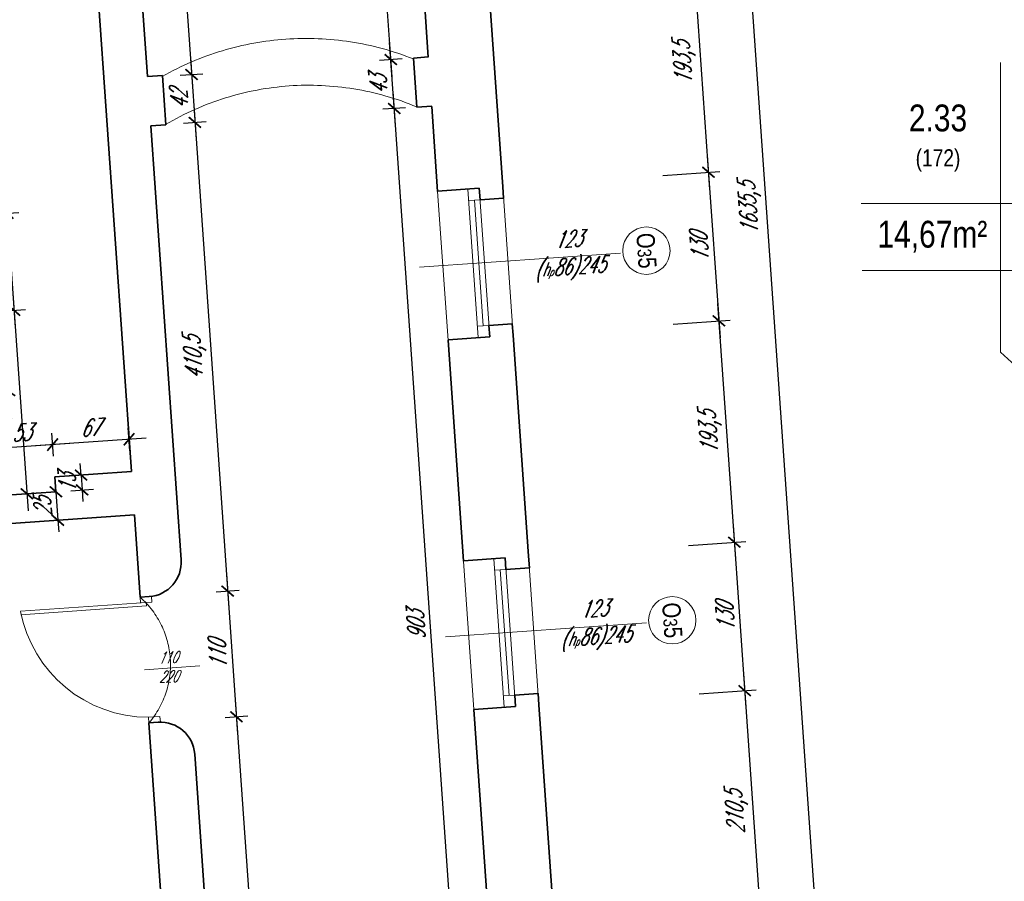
# Model space of a CAD drawing. Header units: millimetres. Extents: x 402 to 79005, y -7782 to 89952.
# Tile 88 of 256: x 22595 to 23455, y 22577 to 23330. Entities that reach past the tile are written whole.
import ezdxf

# ---------------------------------------------------------------- set-up
doc = ezdxf.new("R2010")
doc.units = ezdxf.units.MM
doc.header["$LTSCALE"] = 10
doc.linetypes.add('DASHED', pattern=[19.05, 12.7, -6.35])
doc.layers.get('0').update_dxf_attribs({"lineweight": 0})
doc.layers.get('Defpoints').update_dxf_attribs({"color": 253})
for name, color, linetype, lineweight in [('01 parter - ściany', 253, 'Continuous', 35), ('03-01_okna', 253, 'Continuous', 15), ('03_drzwi', 253, 'Continuous', 15), ('04-1_widok', 253, 'Continuous', 5), ('04-2_nad', 253, 'DASHED', 5), ('05-01_wymiary', 253, 'Continuous', 5), ('05-03_opis', 253, 'Continuous', 5)]:
    doc.layers.add(name, color=color, linetype=linetype, lineweight=lineweight)
doc.styles.add('ariel', font='ARIAL.TTF', dxfattribs={"width": 0.8})
doc.styles.add('ariel_wym', font='simplex.shx', dxfattribs={"width": 0.65, "oblique": 25})
doc.dimstyles.new('ariel 50', dxfattribs={"dimtxt": 15, "dimasz": 10, "dimexe": 10, "dimexo": 0, "dimgap": 5, "dimtad": 1, "dimdec": 1, "dimrnd": 0.5, "dimtxsty": 'ariel_wym', "dimblk": 'ARCHTICK', "dimcen": 2.5, "dimdle": 15, "dimazin": 0, "dimtfac": 1, "dimtdec": 1, "dimtix": 1, "dimtmove": 0, "dimatfit": 3, "dimldrblk": 'DOT', "dimfxl": 0, "dimarcsym": 0})
doc.dimstyles.new('ariel 50 wnętrze', dxfattribs={"dimtxt": 15, "dimasz": 10, "dimexe": 10, "dimexo": 0, "dimgap": 5, "dimtad": 1, "dimdec": 1, "dimrnd": 0.5, "dimtxsty": 'ariel_wym', "dimblk": 'ARCHTICK', "dimcen": 2.5, "dimdle": 15, "dimazin": 0, "dimtfac": 1, "dimtdec": 1, "dimtix": 1, "dimtmove": 0, "dimatfit": 3, "dimldrblk": 'DOT', "dimfxl": 0, "dimarcsym": 0})

# ---------------------------------------------------------------- blocks, each defined once
blk = doc.blocks.new('_ArchTick')
at = {"color": 0, "linetype": 'ByBlock', "const_width": 0.15}
blk.add_lwpolyline([(-0.5, -0.5), (0.5, 0.5)], dxfattribs=at)
blk = doc.blocks.new('*D1944')
at = {"layer": '05-01_wymiary', "color": 0, "lineweight": -2}
for p, q in [((23182.33, 23404.29), (23197.9, 23181.58)), ((23143.47, 23386.54), (23193.35, 23390.03)), ((23156.96, 23193.76), (23206.83, 23197.24))]:
    blk.add_line(p, q, dxfattribs=at)
at = {"layer": 'Defpoints', "color": 0}
for p in [(22946.77, 23372.79), (23196.86, 23196.55), (22960.25, 23180)]:
    blk.add_point(p, dxfattribs=at)
at = {"layer": '05-01_wymiary', "color": 0, "lineweight": -2, "xscale": 10, "yscale": 10, "zscale": 10}
for p, rotation in [((23183.38, 23389.33), 94.00000000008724), ((23196.86, 23196.55), 274.0000000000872)]:
    blk.add_blockref('_ArchTick', p, dxfattribs=dict(at, rotation=rotation))
at = {"layer": '05-01_wymiary', "color": 0, "insert": (23176.22, 23291.97), "char_height": 15, "attachment_point": 5, "rotation": 94, "style": 'ariel_wym'}
blk.add_mtext('193,5', dxfattribs=at)
blk = doc.blocks.new('_Dot')
at = {"color": 0, "linetype": 'ByBlock', "lineweight": -2}
blk.add_line((-0.5, 0), (-1, 0), dxfattribs=at)
at = {"color": 0, "linetype": 'ByBlock', "const_width": 0.5}
blk.add_lwpolyline([(-0.25, 0, 1), (0.25, 0, 1)], format="xyb", close=True, dxfattribs=at)
blk = doc.blocks.new('*D1945')
at = {"layer": '05-01_wymiary', "color": 0, "lineweight": -2}
for p, q in [((23195.81, 23211.51), (23206.97, 23051.9)), ((23156.96, 23193.76), (23206.83, 23197.24)), ((23166.02, 23064.07), (23215.9, 23067.56))]:
    blk.add_line(p, q, dxfattribs=at)
at = {"layer": 'Defpoints', "color": 0}
for p in [(22960.25, 23180), (23205.93, 23066.86), (22969.32, 23050.32)]:
    blk.add_point(p, dxfattribs=at)
at = {"layer": '05-01_wymiary', "color": 0, "lineweight": -2, "xscale": 10, "yscale": 10, "zscale": 10}
for p, rotation in [((23196.86, 23196.55), 94.00000000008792), ((23205.93, 23066.86), 274.0000000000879)]:
    blk.add_blockref('_ArchTick', p, dxfattribs=dict(at, rotation=rotation))
at = {"layer": '05-01_wymiary', "color": 0, "insert": (23188.92, 23130.83), "char_height": 15, "attachment_point": 5, "rotation": 94, "style": 'ariel_wym'}
blk.add_mtext('130', dxfattribs=at)
blk = doc.blocks.new('*D1946')
at = {"layer": '05-01_wymiary', "color": 0, "lineweight": -2}
for p, q in [((23204.88, 23081.83), (23220.49, 22858.63)), ((23166.02, 23064.07), (23215.9, 23067.56)), ((23179.54, 22870.8), (23229.42, 22874.29))]:
    blk.add_line(p, q, dxfattribs=at)
at = {"layer": 'Defpoints', "color": 0}
for p in [(22969.32, 23050.32), (23219.44, 22873.59), (22982.83, 22857.04)]:
    blk.add_point(p, dxfattribs=at)
at = {"layer": '05-01_wymiary', "color": 0, "lineweight": -2, "xscale": 10, "yscale": 10, "zscale": 10}
for p, rotation in [((23205.93, 23066.86), 94.0000000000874), ((23219.44, 22873.59), 274.0000000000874)]:
    blk.add_blockref('_ArchTick', p, dxfattribs=dict(at, rotation=rotation))
at = {"layer": '05-01_wymiary', "color": 0, "insert": (23198.79, 22969.26), "char_height": 15, "attachment_point": 5, "rotation": 94, "style": 'ariel_wym'}
blk.add_mtext('193,5', dxfattribs=at)
blk = doc.blocks.new('*D1947')
at = {"layer": '05-01_wymiary', "color": 0, "lineweight": -2}
for p, q in [((23218.39, 22888.55), (23229.56, 22728.94)), ((23179.54, 22870.8), (23229.42, 22874.29)), ((23188.61, 22741.12), (23238.48, 22744.6))]:
    blk.add_line(p, q, dxfattribs=at)
at = {"layer": 'Defpoints', "color": 0}
for p in [(22982.83, 22857.04), (23228.51, 22743.91), (22991.9, 22727.36)]:
    blk.add_point(p, dxfattribs=at)
at = {"layer": '05-01_wymiary', "color": 0, "lineweight": -2, "xscale": 10, "yscale": 10, "zscale": 10}
for p, rotation in [((23219.44, 22873.59), 94.00000000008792), ((23228.51, 22743.91), 274.0000000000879)]:
    blk.add_blockref('_ArchTick', p, dxfattribs=dict(at, rotation=rotation))
at = {"layer": '05-01_wymiary', "color": 0, "insert": (23211.51, 22807.88), "char_height": 15, "attachment_point": 5, "rotation": 94, "style": 'ariel_wym'}
blk.add_mtext('130', dxfattribs=at)
blk = doc.blocks.new('*D1948')
at = {"layer": '05-01_wymiary', "color": 0, "lineweight": -2}
for p, q in [((23227.46, 22758.87), (23244.24, 22518.96)), ((23188.61, 22741.12), (23238.48, 22744.6)), ((23203.29, 22531.13), (23253.17, 22534.62))]:
    blk.add_line(p, q, dxfattribs=at)
at = {"layer": 'Defpoints', "color": 0}
for p in [(22991.9, 22727.36), (23243.19, 22533.92), (23006.58, 22517.37)]:
    blk.add_point(p, dxfattribs=at)
at = {"layer": '05-01_wymiary', "color": 0, "lineweight": -2, "xscale": 10, "yscale": 10, "zscale": 10}
for p, rotation in [((23228.51, 22743.91), 94.00000000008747), ((23243.19, 22533.92), 274.0000000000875)]:
    blk.add_blockref('_ArchTick', p, dxfattribs=dict(at, rotation=rotation))
at = {"layer": '05-01_wymiary', "color": 0, "insert": (23221.96, 22637.94), "char_height": 15, "attachment_point": 5, "rotation": 94, "style": 'ariel_wym'}
blk.add_mtext('210,5', dxfattribs=at)
blk = doc.blocks.new('*D1951')
at = {"layer": '05-01_wymiary', "color": 0, "lineweight": -2}
for p, q in [((23305.56, 22335.36), (23189.39, 23996.59)), ((23150.54, 23978.84), (23200.41, 23982.33)), ((23264.61, 22347.54), (23314.49, 22351.02))]:
    blk.add_line(p, q, dxfattribs=at)
at = {"layer": 'Defpoints', "color": 0}
for p in [(23190.44, 23981.63), (22962.45, 23965.69), (23076.52, 22334.38)]:
    blk.add_point(p, dxfattribs=at)
at = {"layer": '05-01_wymiary', "color": 0, "lineweight": -2, "xscale": 10, "yscale": 10, "zscale": 10}
for p, rotation in [((23190.44, 23981.63), 94.00000000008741), ((23304.51, 22350.33), 274.0000000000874)]:
    blk.add_blockref('_ArchTick', p, dxfattribs=dict(at, rotation=rotation))
at = {"layer": '05-01_wymiary', "color": 0, "insert": (23233.58, 23165.01), "char_height": 15, "attachment_point": 5, "rotation": 94, "style": 'ariel_wym'}
blk.add_mtext('1635,5', dxfattribs=at)
blk = doc.blocks.new('*D1953')
at = {"layer": '05-01_wymiary', "color": 0, "lineweight": -2}
for p, q in [((22986.38, 22336.27), (22921.28, 23267.18)), ((22932.3, 23252.92), (22912.35, 23251.52)), ((22995.31, 22351.93), (22975.35, 22350.53))]:
    blk.add_line(p, q, dxfattribs=at)
at = {"layer": 'Defpoints', "color": 0}
for p in [(22922.33, 23252.22), (22942.07, 23253.6), (23005.07, 22352.61)]:
    blk.add_point(p, dxfattribs=at)
at = {"layer": '05-01_wymiary', "color": 0, "lineweight": -2, "xscale": 10, "yscale": 10, "zscale": 10}
for p, rotation in [((22922.33, 23252.22), 94.00000000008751), ((22985.33, 22351.23), 274.0000000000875)]:
    blk.add_blockref('_ArchTick', p, dxfattribs=dict(at, rotation=rotation))
at = {"layer": '05-01_wymiary', "color": 0, "insert": (22941.36, 22800.85), "char_height": 15, "attachment_point": 5, "rotation": 94, "style": 'ariel_wym'}
blk.add_mtext('903', dxfattribs=at)
blk = doc.blocks.new('*D1954')
at = {"layer": '05-01_wymiary', "color": 0, "lineweight": -2}
for p, q in [((22923.37, 23237.26), (22918.29, 23309.89)), ((22929.32, 23295.63), (22909.36, 23294.23)), ((22932.3, 23252.92), (22912.35, 23251.52))]:
    blk.add_line(p, q, dxfattribs=at)
at = {"layer": 'Defpoints', "color": 0}
for p in [(22919.34, 23294.93), (22939.08, 23296.31), (22942.07, 23253.6)]:
    blk.add_point(p, dxfattribs=at)
at = {"layer": '05-01_wymiary', "color": 0, "lineweight": -2, "xscale": 10, "yscale": 10, "zscale": 10}
for p, rotation in [((22919.34, 23294.93), 94.00000000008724), ((22922.33, 23252.22), 274.0000000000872)]:
    blk.add_blockref('_ArchTick', p, dxfattribs=dict(at, rotation=rotation))
at = {"layer": '05-01_wymiary', "color": 0, "insert": (22908.36, 23272.7), "char_height": 15, "attachment_point": 5, "rotation": 94, "style": 'ariel_wym'}
blk.add_mtext('43', dxfattribs=at)
blk = doc.blocks.new('*D1955')
at = {"layer": '05-01_wymiary', "color": 0, "lineweight": -2}
for p, q in [((22920.39, 23279.96), (22852.58, 24249.6)), ((22863.61, 24235.33), (22843.65, 24233.94)), ((22929.32, 23295.63), (22909.36, 23294.23))]:
    blk.add_line(p, q, dxfattribs=at)
at = {"layer": 'Defpoints', "color": 0}
for p in [(22853.63, 24234.63), (22873.37, 24236.01), (22939.08, 23296.31)]:
    blk.add_point(p, dxfattribs=at)
at = {"layer": '05-01_wymiary', "color": 0, "lineweight": -2, "xscale": 10, "yscale": 10, "zscale": 10}
for p, rotation in [((22853.63, 24234.63), 94.00000000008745), ((22919.34, 23294.93), 274.0000000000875)]:
    blk.add_blockref('_ArchTick', p, dxfattribs=dict(at, rotation=rotation))
at = {"layer": '05-01_wymiary', "color": 0, "insert": (22874.02, 23763.91), "char_height": 15, "attachment_point": 5, "rotation": 94, "style": 'ariel_wym'}
blk.add_mtext('942', dxfattribs=at)
blk = doc.blocks.new('*D1984')
at = {"layer": '05-01_wymiary', "color": 0, "lineweight": -2}
for p, q in [((22715.88, 23701.73), (22746.29, 23266.98)), ((22706.96, 23686.07), (22726.91, 23687.46)), ((22735.26, 23281.24), (22755.21, 23282.64))]:
    blk.add_line(p, q, dxfattribs=at)
at = {"layer": 'Defpoints', "color": 0}
for p in [(22640.49, 23681.42), (22719.67, 23280.15), (22745.24, 23281.94)]:
    blk.add_point(p, dxfattribs=at)
at = {"layer": '05-01_wymiary', "color": 0, "lineweight": -2, "xscale": 10, "yscale": 10, "zscale": 10}
for p, rotation in [((22716.93, 23686.76), 94.0000000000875), ((22745.24, 23281.94), 274.0000000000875)]:
    blk.add_blockref('_ArchTick', p, dxfattribs=dict(at, rotation=rotation))
at = {"layer": '05-01_wymiary', "color": 0, "insert": (22718.62, 23483.48), "char_height": 15, "attachment_point": 5, "rotation": 94, "style": 'ariel_wym'}
blk.add_mtext('406', dxfattribs=at)
blk = doc.blocks.new('*D1985')
at = {"layer": '05-01_wymiary', "color": 0, "lineweight": -2}
for p, q in [((22744.19, 23296.9), (22749.21, 23225.14)), ((22735.26, 23281.24), (22755.21, 23282.64)), ((22738.19, 23239.41), (22758.14, 23240.8))]:
    blk.add_line(p, q, dxfattribs=at)
at = {"layer": 'Defpoints', "color": 0}
for p in [(22719.67, 23280.15), (22722.73, 23238.33), (22748.16, 23240.11)]:
    blk.add_point(p, dxfattribs=at)
at = {"layer": '05-01_wymiary', "color": 0, "lineweight": -2, "xscale": 10, "yscale": 10, "zscale": 10}
for p, rotation in [((22745.24, 23281.94), 94.00000000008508), ((22748.16, 23240.11), 274.000000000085)]:
    blk.add_blockref('_ArchTick', p, dxfattribs=dict(at, rotation=rotation))
at = {"layer": '05-01_wymiary', "color": 0, "insert": (22734.23, 23260.15), "char_height": 15, "attachment_point": 5, "rotation": 94, "style": 'ariel_wym'}
blk.add_mtext('42', dxfattribs=at)
blk = doc.blocks.new('*D1986')
at = {"layer": '05-01_wymiary', "color": 0, "lineweight": -2}
for p, q in [((22747.12, 23255.07), (22777.83, 22815.89)), ((22738.19, 23239.41), (22758.14, 23240.8)), ((22766.81, 22830.16), (22786.76, 22831.55))]:
    blk.add_line(p, q, dxfattribs=at)
at = {"layer": 'Defpoints', "color": 0}
for p in [(22722.73, 23238.33), (22776.78, 22830.85), (22700.34, 22825.51)]:
    blk.add_point(p, dxfattribs=at)
at = {"layer": '05-01_wymiary', "color": 0, "lineweight": -2, "xscale": 10, "yscale": 10, "zscale": 10}
for p, rotation in [((22748.16, 23240.11), 94.00000000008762), ((22776.78, 22830.85), 274.0000000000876)]:
    blk.add_blockref('_ArchTick', p, dxfattribs=dict(at, rotation=rotation))
at = {"layer": '05-01_wymiary', "color": 0, "insert": (22748.58, 23034.51), "char_height": 15, "attachment_point": 5, "rotation": 94, "style": 'ariel_wym'}
blk.add_mtext('410,5', dxfattribs=at)
blk = doc.blocks.new('*D1987')
at = {"layer": '05-01_wymiary', "color": 0, "lineweight": -2}
for p, q in [((22775.74, 22845.82), (22785.5, 22706.16)), ((22766.81, 22830.16), (22786.76, 22831.55)), ((22774.48, 22720.42), (22794.43, 22721.82))]:
    blk.add_line(p, q, dxfattribs=at)
at = {"layer": 'Defpoints', "color": 0}
for p in [(22700.34, 22825.51), (22784.45, 22721.12), (22708.02, 22715.78)]:
    blk.add_point(p, dxfattribs=at)
at = {"layer": '05-01_wymiary', "color": 0, "lineweight": -2, "xscale": 10, "yscale": 10, "zscale": 10}
for p, rotation in [((22776.78, 22830.85), 94.00000000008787), ((22784.45, 22721.12), 274.0000000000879)]:
    blk.add_blockref('_ArchTick', p, dxfattribs=dict(at, rotation=rotation))
at = {"layer": '05-01_wymiary', "color": 0, "insert": (22768.15, 22775.12), "char_height": 15, "attachment_point": 5, "rotation": 94, "style": 'ariel_wym'}
blk.add_mtext('110', dxfattribs=at)
blk = doc.blocks.new('*D1988')
at = {"layer": '05-01_wymiary', "color": 0, "lineweight": -2}
for p, q in [((22783.41, 22736.08), (22812.22, 22324.09)), ((22774.48, 22720.42), (22794.43, 22721.82)), ((22801.2, 22338.36), (22821.15, 22339.75))]:
    blk.add_line(p, q, dxfattribs=at)
at = {"layer": 'Defpoints', "color": 0}
for p in [(22708.02, 22715.78), (22785.61, 22337.27), (22811.17, 22339.05)]:
    blk.add_point(p, dxfattribs=at)
at = {"layer": '05-01_wymiary', "color": 0, "lineweight": -2, "xscale": 10, "yscale": 10, "zscale": 10}
for p, rotation in [((22784.45, 22721.12), 94.00000000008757), ((22811.17, 22339.05), 274.0000000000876)]:
    blk.add_blockref('_ArchTick', p, dxfattribs=dict(at, rotation=rotation))
at = {"layer": '05-01_wymiary', "color": 0, "insert": (22785.34, 22529.22), "char_height": 15, "attachment_point": 5, "rotation": 94, "style": 'ariel_wym'}
blk.add_mtext('383', dxfattribs=at)
blk = doc.blocks.new('*D2015')
at = {"layer": '05-01_wymiary', "color": 0, "lineweight": -2}
for p, q in [((22583.24, 23175.69), (22591.26, 23060.98)), ((22574.31, 23160.03), (22594.26, 23161.43)), ((22580.24, 23075.25), (22600.19, 23076.65))]:
    blk.add_line(p, q, dxfattribs=at)
at = {"layer": 'Defpoints', "color": 0}
for p in [(22556.74, 23158.8), (22562.67, 23074.02), (22590.21, 23075.95)]:
    blk.add_point(p, dxfattribs=at)
at = {"layer": '05-01_wymiary', "color": 0, "lineweight": -2, "xscale": 10, "yscale": 10, "zscale": 10}
for p, rotation in [((22584.28, 23160.73), 94.00000000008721), ((22590.21, 23075.95), 274.0000000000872)]:
    blk.add_blockref('_ArchTick', p, dxfattribs=dict(at, rotation=rotation))
at = {"layer": '05-01_wymiary', "color": 0, "insert": (22574.78, 23117.47), "char_height": 15, "attachment_point": 5, "rotation": 94, "style": 'ariel_wym'}
blk.add_mtext('85', dxfattribs=at)
blk = doc.blocks.new('*D2016')
at = {"layer": '05-01_wymiary', "color": 0, "lineweight": -2}
for p, q in [((22589.16, 23090.91), (22602.45, 22900.86)), ((22580.24, 23075.25), (22600.19, 23076.65)), ((22591.43, 22915.13), (22611.38, 22916.52))]:
    blk.add_line(p, q, dxfattribs=at)
at = {"layer": 'Defpoints', "color": 0}
for p in [(22562.67, 23074.02), (22573.87, 22913.9), (22601.41, 22915.83)]:
    blk.add_point(p, dxfattribs=at)
at = {"layer": '05-01_wymiary', "color": 0, "lineweight": -2, "xscale": 10, "yscale": 10, "zscale": 10}
for p, rotation in [((22590.21, 23075.95), 94.00000000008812), ((22601.41, 22915.83), 274.0000000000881)]:
    blk.add_blockref('_ArchTick', p, dxfattribs=dict(at, rotation=rotation))
at = {"layer": '05-01_wymiary', "color": 0, "insert": (22581.91, 22994.92), "char_height": 15, "attachment_point": 5, "rotation": 94, "style": 'ariel_wym'}
blk.add_mtext('160,5', dxfattribs=at)
blk = doc.blocks.new('*D2017')
at = {"layer": '05-01_wymiary', "color": 0, "lineweight": -2}
for p, q in [((22624.56, 22948.79), (22623.16, 22968.74)), ((22691.4, 22953.47), (22690, 22973.42)), ((22705.66, 22964.49), (22608.9, 22957.72))]:
    blk.add_line(p, q, dxfattribs=at)
at = {"layer": 'Defpoints', "color": 0}
for p in [(22623.86, 22958.77), (22692.67, 22935.24), (22625.83, 22930.57)]:
    blk.add_point(p, dxfattribs=at)
at = {"layer": '05-01_wymiary', "color": 0, "lineweight": -2, "xscale": 10, "yscale": 10, "zscale": 10}
for p, rotation in [((22690.7, 22963.44), 3.999999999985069), ((22623.86, 22958.77), 183.9999999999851)]:
    blk.add_blockref('_ArchTick', p, dxfattribs=dict(at, rotation=rotation))
at = {"layer": '05-01_wymiary', "color": 0, "insert": (22656.41, 22973.57), "char_height": 15, "attachment_point": 5, "rotation": 4, "style": 'ariel_wym'}
blk.add_mtext('67', dxfattribs=at)
blk = doc.blocks.new('*D2018')
at = {"layer": '05-01_wymiary', "color": 0, "lineweight": -2}
for p, q in [((22624.56, 22948.79), (22623.16, 22968.74)), ((22638.82, 22959.81), (22556.03, 22954.02)), ((22571.69, 22945.1), (22570.29, 22965.05))]:
    blk.add_line(p, q, dxfattribs=at)
at = {"layer": 'Defpoints', "color": 0}
for p in [(22570.99, 22955.07), (22625.83, 22930.57), (22573.87, 22913.9)]:
    blk.add_point(p, dxfattribs=at)
at = {"layer": '05-01_wymiary', "color": 0, "lineweight": -2, "xscale": 10, "yscale": 10, "zscale": 10}
for p, rotation in [((22570.99, 22955.07), 183.9999999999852), ((22623.86, 22958.77), 3.999999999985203)]:
    blk.add_blockref('_ArchTick', p, dxfattribs=dict(at, rotation=rotation))
at = {"layer": '05-01_wymiary', "color": 0, "insert": (22596.55, 22969.39), "char_height": 15, "attachment_point": 5, "rotation": 4, "style": 'ariel_wym'}
blk.add_mtext('53', dxfattribs=at)
blk = doc.blocks.new('*D2021')
at = {"layer": '05-01_wymiary', "color": 0, "lineweight": -2}
for p, q in [((22648.74, 22932.17), (22648.04, 22942.14)), ((22638.76, 22931.47), (22658.72, 22932.87)), ((22648.74, 22932.17), (22649.65, 22919.2)), ((22639.67, 22918.5), (22659.62, 22919.9)), ((22649.65, 22919.2), (22650.34, 22909.22))]:
    blk.add_line(p, q, dxfattribs=at)
at = {"layer": 'Defpoints', "color": 0}
for p in [(22625.83, 22930.57), (22626.74, 22917.6), (22649.65, 22919.2)]:
    blk.add_point(p, dxfattribs=at)
at = {"layer": '05-01_wymiary', "color": 0, "lineweight": -2, "xscale": 10, "yscale": 10, "zscale": 10}
for p, rotation in [((22648.74, 22932.17), 274.0000000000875), ((22649.65, 22919.2), 94.0000000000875)]:
    blk.add_blockref('_ArchTick', p, dxfattribs=dict(at, rotation=rotation))
at = {"layer": '05-01_wymiary', "color": 0, "insert": (22636.72, 22924.81), "char_height": 15, "attachment_point": 5, "rotation": 94, "style": 'ariel_wym'}
blk.add_mtext('13', dxfattribs=at)
blk = doc.blocks.new('*D2022')
at = {"layer": '05-01_wymiary', "color": 0, "lineweight": -2}
for p, q in [((22626.74, 22917.6), (22626.04, 22927.57)), ((22626.74, 22917.6), (22616.79, 22916.6)), ((22626.74, 22917.6), (22628.48, 22892.66)), ((22628.48, 22892.66), (22618.51, 22891.96)), ((22628.48, 22892.66), (22629.18, 22882.68))]:
    blk.add_line(p, q, dxfattribs=at)
at = {"layer": 'Defpoints', "color": 0}
for p in [(22626.74, 22917.6), (22628.48, 22892.66), (22628.48, 22892.66)]:
    blk.add_point(p, dxfattribs=at)
at = {"layer": '05-01_wymiary', "color": 0, "lineweight": -2, "xscale": 10, "yscale": 10, "zscale": 10}
for p, rotation in [((22626.74, 22917.6), 274.0000000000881), ((22628.48, 22892.66), 94.00000000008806)]:
    blk.add_blockref('_ArchTick', p, dxfattribs=dict(at, rotation=rotation))
at = {"layer": '05-01_wymiary', "color": 0, "insert": (22615.14, 22904.26), "char_height": 15, "attachment_point": 5, "rotation": 94, "style": 'ariel_wym'}
blk.add_mtext('25', dxfattribs=at)

msp = doc.modelspace()

# ---------------------------------------------------------------- linework, layer by layer
at = {"layer": '01 parter - ściany'}
for p, q in [((22692.67, 22935.24), (22640.49, 23681.42)), ((22706.65, 23280.06), (22680.49, 23654.14)), ((22952.07, 23296.97), (22946.77, 23372.79)), ((23017.11, 23183.98), (23003.61, 23377.01)), ((22952.05, 23297.22), (22939.08, 23296.31)), ((22939.08, 23296.31), (22942.08, 23253.41)), ((22706.65, 23280.06), (22719.74, 23280.97)), ((22719.74, 23280.97), (22722.74, 23238.08)), ((22942.08, 23253.41), (22955.05, 23254.32)), ((22960.26, 23179.76), (22955.07, 23254.07)), ((22722.74, 23238.08), (22709.65, 23237.16)), ((22736.16, 22858.09), (22709.65, 23237.16)), ((22960.25, 23180), (22996.66, 23182.55)), ((23039.67, 22861.27), (23026.18, 23054.29)), ((22969.32, 23050.32), (23005.73, 23052.86)), ((22982.83, 22857.04), (22969.33, 23050.07)), ((22625.83, 22930.57), (22692.67, 22935.24)), ((22625.83, 22930.57), (22626.74, 22917.6)), ((22573.87, 22913.9), (22626.74, 22917.6)), ((22093.79, 22855.27), (22695.32, 22897.33)), ((22700.34, 22825.51), (22695.32, 22897.33)), ((22982.81, 22857.29), (23019.22, 22859.84)), ((22708.32, 22826.07), (22700.34, 22825.51)), ((22991.88, 22727.61), (23028.29, 22730.15)), ((23006.58, 22517.37), (22991.9, 22727.36)), ((23063.43, 22521.6), (23048.74, 22731.58)), ((22716, 22716.33), (22708.02, 22715.78)), ((22756.82, 22017.8), (22708.02, 22715.78)), ((22772.64, 22336.36), (22748.02, 22688.5))]:
    msp.add_line(p, q, dxfattribs=at)
for points in [[(22996.66, 23182.55), (22997.36, 23172.57), (23017.81, 23174), (23017.11, 23183.98)], [(23005.73, 23052.86), (23005.03, 23062.84), (23025.48, 23064.27), (23026.18, 23054.29)], [(23019.22, 22859.84), (23019.92, 22849.86), (23040.37, 22851.29), (23039.67, 22861.27)], [(23028.29, 22730.15), (23027.6, 22740.13), (23048.05, 22741.56), (23048.74, 22731.58)]]:
    msp.add_lwpolyline(points, dxfattribs=at)
for centre, start, end in [((22706.23, 22855.99), 274, 4), ((22718.09, 22686.41), 4, 94)]:
    msp.add_arc(centre, 30, start, end, dxfattribs=at)
at = {"layer": '03-01_okna', "linetype": 'Continuous', "lineweight": 0}
for p, q in [((23017.11, 23183.98), (23026.18, 23054.29)), ((22995.75, 23052.17), (22986.68, 23181.85)), ((23005.73, 23052.86), (22996.66, 23182.55)), ((22997.36, 23172.57), (22987.38, 23171.87)), ((23000.04, 23062.49), (22992.37, 23172.22)), ((23005.03, 23062.84), (22995.05, 23062.14)), ((23018.32, 22729.45), (23009.25, 22859.14)), ((23028.29, 22730.15), (23019.22, 22859.84)), ((23039.67, 22861.27), (23048.74, 22731.58)), ((23019.92, 22849.86), (23009.95, 22849.16)), ((23022.61, 22739.78), (23014.93, 22849.51)), ((23027.6, 22740.13), (23017.62, 22739.43))]:
    msp.add_line(p, q, dxfattribs=at)
at = {"layer": '03_drzwi'}
for p, q in [((22700.69, 22820.52), (22700.34, 22825.51)), ((22710.67, 22821.22), (22710.32, 22826.21)), ((22705.68, 22820.87), (22595.95, 22813.2)), ((22705.89, 22817.88), (22596.16, 22810.2)), ((22710.67, 22821.22), (22700.69, 22820.52)), ((22705.68, 22820.87), (22710.67, 22821.22)), ((22705.89, 22817.88), (22705.68, 22820.87)), ((22704.13, 22762.18), (22752.49, 22765.56)), ((22717.64, 22721.46), (22707.67, 22720.76)), ((22707.67, 22720.76), (22708.02, 22715.78)), ((22717.64, 22721.46), (22717.99, 22716.47))]:
    msp.add_line(p, q, dxfattribs=at)
msp.add_arc((22707.56, 22834.37), 113.6, 190.7412, 270.05316, dxfattribs=at)
at = {"layer": '04-1_widok'}
for p, q in [((22969.33, 23050.07), (22960.26, 23179.76)), ((22991.9, 22727.36), (22982.83, 22857.04))]:
    msp.add_line(p, q, dxfattribs=at)
at = {"layer": '04-2_nad', "ltscale": 2}
for centre, radius, start, end in [((22845.4, 23059.05), 254.35, 68.37453, 119.62547), ((22847.6, 23027.62), 244.93, 67.31327, 120.68673), ((22648.44, 22766.74), 78.4, 319.44987, 48.55013)]:
    msp.add_arc(centre, radius, start, end, dxfattribs=at)
at = {"layer": '05-03_opis'}
for p, q in [((23451.86, 23292.53), (23451.86, 23039.48)), ((23330.14, 23169.21), (23808.74, 23169.21)), ((23331.21, 23110.86), (23807.39, 23110.86)), ((23451.86, 23039.48), (23944.15, 22589.99))]:
    msp.add_line(p, q, dxfattribs=at)
at = {"layer": '05-03_opis', "lineweight": 0}
for p, q in [((22944.45, 23113.74), (23120.04, 23126.02)), ((22967.01, 22791.03), (23142.6, 22803.3))]:
    msp.add_line(p, q, dxfattribs=at)
for centre in [(23142.63, 23128.1), (23165.2, 22805.39)]:
    msp.add_circle(centre, 20.69, dxfattribs=at)

# ---------------------------------------------------------------- texts
at = {"layer": '03_drzwi', "insert": (22715.94, 22777.58), "char_height": 10, "width": 46.1752, "attachment_point": 1, "rotation": 2.25546, "style": 'ariel_wym'}
msp.add_mtext('110\\P220', dxfattribs=at)
at = {"layer": '05-03_opis', "char_height": 23.4234, "width": 108.9126, "attachment_point": 5, "style": 'ariel'}
for s, insert in [('{\\fArial|b0|i0|c238|p34;2.33\\P\\H0.6404x;(172)}', (23397.4, 23226.42)), ('{\\fArial|b0|i0|c238|p34;14,67m²}', (23392.47, 23140.31))]:
    msp.add_mtext(s, dxfattribs=dict(at, insert=insert))
at = {"layer": '05-03_opis', "lineweight": 0, "attachment_point": 5}
for s, insert, char_height, width, rotation, style in [('123\\P({\\H0.8333x;h\\H0.6x;p}86)245', (23075.19, 23123.95), 14.4, 62.6613, 4, 'ariel_wym'), ('O{\\H0.7576x;3}5', (23142.63, 23128.1), 15.84, 75.1935, 274, 'ariel'), ('123\\P({\\H0.8333x;h\\H0.6x;p}86)245', (23097.75, 22801.24), 14.4, 62.6613, 4, 'ariel_wym'), ('O{\\H0.7576x;3}5', (23165.2, 22805.39), 15.84, 75.1935, 274, 'ariel')]:
    msp.add_mtext(s, dxfattribs=dict(at, insert=insert, char_height=char_height, width=width, rotation=rotation, style=style))

# ---------------------------------------------------------------- dimensions: what is measured, and where the dimension line sits
at = {"layer": '05-01_wymiary'}
for base, p1, p2, angle, dimstyle, picture, middle in [((22853.63, 24234.63), (22939.08, 23296.31), (22873.37, 24236.01), 94, 'ariel 50 wnętrze', '*D1955', (22874.02, 23763.91)), ((22745.24, 23281.94), (22640.49, 23681.42), (22719.67, 23280.15), 94, 'ariel 50 wnętrze', '*D1984', (22718.62, 23483.48)), ((23196.86, 23196.55), (22946.77, 23372.79), (22960.25, 23180), 94, 'ariel 50', '*D1944', (23176.22, 23291.97)), ((22919.34, 23294.93), (22942.07, 23253.6), (22939.08, 23296.31), 94, 'ariel 50 wnętrze', '*D1954', (22908.36, 23272.7)), ((22748.16, 23240.11), (22719.67, 23280.15), (22722.73, 23238.33), 94, 'ariel 50 wnętrze', '*D1985', (22734.23, 23260.15)), ((22922.33, 23252.22), (23005.07, 22352.61), (22942.07, 23253.6), 94, 'ariel 50 wnętrze', '*D1953', (22941.36, 22800.85)), ((22776.78, 22830.85), (22722.73, 23238.33), (22700.34, 22825.51), 94, 'ariel 50 wnętrze', '*D1986', (22748.58, 23034.51)), ((23205.93, 23066.86), (22960.25, 23180), (22969.32, 23050.32), 94, 'ariel 50', '*D1945', (23188.92, 23130.83)), ((22590.21, 23075.95), (22556.74, 23158.8), (22562.67, 23074.02), 94, 'ariel 50 wnętrze', '*D2015', (22574.78, 23117.47)), ((22601.41, 22915.83), (22562.67, 23074.02), (22573.87, 22913.9), 94, 'ariel 50 wnętrze', '*D2016', (22581.91, 22994.92)), ((23219.441, 22873.5898), (22969.3159, 23050.3184), (22982.831, 22857.0445), 94, 'ariel 50', '*D1946', (23198.7888, 22969.2552)), ((22570.99, 22955.07), (22625.83, 22930.57), (22573.87, 22913.9), 4, 'ariel 50 wnętrze', '*D2018', (22596.55, 22969.39)), ((22628.48, 22892.66), (22626.74, 22917.6), (22628.48, 22892.66), 94, 'ariel 50 wnętrze', '*D2022', (22615.14, 22904.26)), ((23228.51, 22743.91), (22982.83, 22857.04), (22991.9, 22727.36), 94, 'ariel 50', '*D1947', (23211.51, 22807.88)), ((22784.45, 22721.12), (22700.34, 22825.51), (22708.02, 22715.78), 94, 'ariel 50 wnętrze', '*D1987', (22768.15, 22775.12)), ((23243.19, 22533.92), (22991.9, 22727.36), (23006.58, 22517.37), 94, 'ariel 50', '*D1948', (23221.96, 22637.94)), ((22811.17, 22339.05), (22708.02, 22715.78), (22785.61, 22337.27), 94, 'ariel 50 wnętrze', '*D1988', (22785.34, 22529.22))]:
    dim = msp.add_linear_dim(base=base, p1=p1, p2=p2, angle=angle, dimstyle=dimstyle, override={"dimtmove": 1}, dxfattribs=at)
    dim.commit()
    dim.dimension.update_dxf_attribs({"geometry": picture, "text_midpoint": middle})
for base, p1, p2, angle, dimstyle, picture, middle in [((23190.44, 23981.63), (23076.52, 22334.38), (22962.45, 23965.69), 94, 'ariel 50', '*D1951', (23233.58, 23165.01)), ((22623.86, 22958.77), (22692.67, 22935.24), (22625.83, 22930.57), 4, 'ariel 50 wnętrze', '*D2017', (22656.41, 22973.57)), ((22649.65, 22919.2), (22625.83, 22930.57), (22626.74, 22917.6), 94, 'ariel 50 wnętrze', '*D2021', (22636.72, 22924.81))]:
    dim = msp.add_linear_dim(base=base, p1=p1, p2=p2, angle=angle, dimstyle=dimstyle, dxfattribs=at)
    dim.commit()
    dim.dimension.update_dxf_attribs({"geometry": picture, "text_midpoint": middle})

doc.saveas('drawing.dxf')
